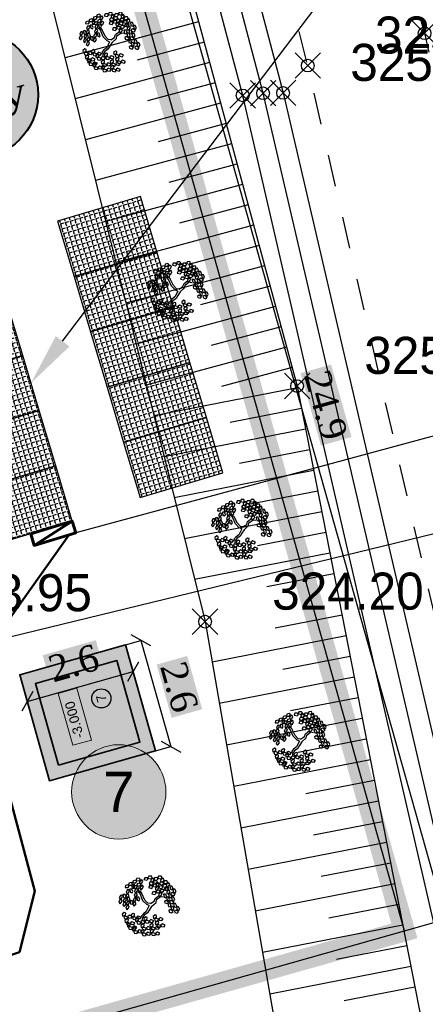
# Model space of a CAD drawing. Header units: metres. Extents: x 703615 to 712205, y 4306166 to 4311183.
# Tile 41 of 256: x 707232 to 707242, y 4306716 to 4306739. Entities that reach past the tile are written whole.
import ezdxf
from ezdxf import colors
from ezdxf.entities.mleader import LeaderData, LeaderLine
from ezdxf.enums import TextEntityAlignment as Align
from ezdxf.math import Vec2, Vec3

# ---------------------------------------------------------------- set-up
doc = ezdxf.new("R2010")
doc.units = ezdxf.units.M
doc.header["$LTSCALE"] = 0.5
doc.header["$PDMODE"] = 35
doc.header["$PDSIZE"] = 0.3
doc.linetypes.add('JIS_09_08', pattern=[10.75, 8, -0.55, 0.55, -0.55, 0.55, -0.55])
doc.linetypes.add('Д_ТРОТ_ТРУБА', pattern=[3, 1.5, -1.5])
for name, color, linetype in [('(004) Точки рельефа', 7, 'Continuous'), ('(025) Дорога', 7, 'Continuous'), ('(027) Гидрография', 7, 'Continuous'), ('(035) Откосы', 7, 'Continuous'), ('zelen', 69, 'Continuous'), ('Номер пп.', 250, 'Continuous')]:
    doc.layers.add(name, color=color, linetype=linetype)
for name, color, linetype, lineweight in [('Граница УЧАСТКА', 7, 'Continuous', 140), ('ПЛАНИРОВКА', 7, 'Continuous', 5), ('尺寸线层', 3, 'Continuous', 18), ('粗实线层', 7, 'Continuous', 35), ('金属管件', 2, 'Continuous', 18)]:
    doc.layers.add(name, color=color, linetype=linetype, lineweight=lineweight)
doc.styles.add('ARIAL', font='arial.ttf', dxfattribs={"height": 1.75})
doc.styles.add('D-431', font='txt')
doc.styles.get("Standard").update_dxf_attribs({"font": 'times.ttf'})
doc.styles.add('X_ISO', font='isocpeui.ttf')
doc.styles.add('Юлия', font='arial.ttf')
doc.styles.add('宋体', font='arial.ttf')
doc.linetypes.add('FENCELINE1', pattern='A,6.35,-2.54,[133,ltypeshp.shx,S=2.54,R=0,X=-2.54,Y=0],-2.54,25.4', length=36.83)
doc.dimstyles.new('300', dxfattribs={"dimscale": 0.5, "dimtxt": 1.25, "dimasz": 0.75, "dimexe": 0, "dimexo": 0, "dimgap": 0.5, "dimtad": 1, "dimdec": 1, "dimzin": 0, "dimdsep": 46, "dimtxsty": 'Standard', "dimblk": 'OBLIQUE', "dimcen": 0, "dimclrd": 256, "dimclre": 256, "dimclrt": 256, "dimadec": 1, "dimazin": 0, "dimtfac": 1, "dimtdec": 1, "dimtofl": 0, "dimtmove": 0, "dimatfit": 3, "dimfxl": 3, "dimtfill": 2, "dimtfillclr": 7, "dimtolj": 1, "dimtzin": 0, "dimlwd": 25, "dimlwe": -1, "dimarcsym": 0})

# ---------------------------------------------------------------- blocks, each defined once
blk = doc.blocks.new('z_98')
at = {"color": 92, "linetype": 'Continuous'}
for p, q in [((-287, 359), (-237, 365)), ((-277, 327), (-287, 359)), ((-283, 404), (-250, 431)), ((-280, 380), (-283, 404)), ((-251, 376), (-280, 380)), ((-235, 322), (-277, 327)), ((-276, 298), (-243, 325)), ((-221, 417), (-251, 376)), ((-250, 431), (-221, 417)), ((-243, 325), (-214, 310)), ((-237, 365), (-219, 341)), ((-219, 341), (-235, 322)), ((-222, 354), (-189, 381)), ((-219, 329), (-222, 354)), ((-219, 429), (-187, 456)), ((-216, 405), (-219, 429)), ((-189, 326), (-219, 329)), ((-187, 401), (-216, 405)), ((-189, 381), (-160, 366)), ((-160, 366), (-189, 326)), ((-187, 456), (-157, 442)), ((-157, 442), (-187, 401)), ((-158, 378), (-125, 405)), ((-155, 354), (-158, 378)), ((-158, 321), (-126, 348)), ((-155, 297), (-158, 321)), ((-126, 350), (-155, 354)), ((-96, 391), (-126, 350)), ((-126, 348), (-96, 334)), ((-96, 334), (-126, 293)), ((-125, 405), (-96, 391)), ((-95, 346), (-62, 373)), ((-91, 321), (-95, 346)), ((-62, 317), (-91, 321)), ((-62, 373), (-33, 358)), ((-33, 358), (-62, 317)), ((-1, 417), (16, 456)), ((14, 397), (-1, 417)), ((42, 407), (14, 397)), ((16, 456), (48, 457)), ((48, 457), (42, 407)), ((49, 283), (65, 323)), ((56, 418), (67, 445)), ((88, 379), (56, 418)), ((63, 350), (75, 377)), ((95, 311), (63, 350)), ((65, 323), (98, 324)), ((67, 445), (92, 442)), ((75, 377), (99, 374)), ((109, 404), (88, 379)), ((98, 324), (91, 274)), ((92, 442), (109, 404)), ((117, 336), (95, 311)), ((99, 374), (117, 336)), ((110, 404), (126, 444)), ((125, 384), (110, 404)), ((152, 395), (125, 384)), ((126, 444), (159, 445)), ((159, 445), (152, 395)), ((166, 406), (178, 433)), ((198, 367), (166, 406)), ((174, 338), (185, 365)), ((206, 299), (174, 338)), ((178, 433), (202, 430)), ((183, 389), (199, 428)), ((197, 369), (183, 389)), ((185, 365), (210, 362)), ((225, 380), (197, 369)), ((220, 391), (198, 367)), ((199, 428), (232, 430)), ((202, 430), (220, 391)), ((227, 323), (206, 299)), ((210, 362), (227, 323)), ((232, 430), (225, 380)), ((239, 390), (251, 418)), ((271, 351), (239, 390)), ((247, 323), (258, 350)), ((279, 284), (247, 323)), ((251, 418), (275, 415)), ((258, 350), (283, 347)), ((268, 325), (285, 364)), ((283, 305), (268, 325)), ((293, 376), (271, 351)), ((275, 415), (293, 376)), ((283, 347), (300, 308)), ((285, 364), (317, 366)), ((317, 366), (310, 316)), ((325, 326), (336, 354)), ((357, 287), (325, 326)), ((336, 354), (360, 351)), ((360, 351), (378, 312)), ((-436, 216), (-407, 231)), ((-435, 173), (-436, 216)), ((-413, 161), (-435, 173)), ((-417, 282), (-388, 296)), ((-416, 239), (-417, 282)), ((-394, 227), (-416, 239)), ((-393, 182), (-413, 161)), ((-407, 231), (-393, 182)), ((-400, 143), (-375, 187)), ((-374, 248), (-394, 227)), ((-388, 296), (-374, 248)), ((-375, 187), (-346, 186)), ((-370, 155), (-341, 170)), ((-340, 162), (-370, 132)), ((-346, 186), (-340, 162)), ((-343, 227), (-293, 234)), ((-334, 196), (-343, 227)), ((-341, 170), (-327, 122)), ((-340, 273), (-307, 300)), ((-336, 249), (-340, 273)), ((-307, 245), (-336, 249)), ((-292, 191), (-334, 196)), ((-319, 140), (-286, 166)), ((-307, 300), (-278, 286)), ((-278, 286), (-307, 245)), ((-293, 234), (-276, 210)), ((-276, 210), (-292, 191)), ((-286, 166), (-256, 152)), ((-273, 273), (-276, 298)), ((-243, 270), (-273, 273)), ((-255, 164), (-222, 191)), ((-251, 140), (-255, 164)), ((-214, 310), (-243, 270)), ((-225, 308), (-175, 314)), ((-216, 277), (-225, 308)), ((-222, 191), (-193, 177)), ((-193, 177), (-222, 136)), ((-174, 271), (-216, 277)), ((-188, 154), (-138, 161)), ((-184, 200), (-152, 227)), ((-181, 176), (-184, 200)), ((-152, 172), (-181, 176)), ((-175, 314), (-158, 290)), ((-158, 290), (-174, 271)), ((-162, 275), (-112, 282)), ((-152, 244), (-162, 275)), ((-126, 293), (-155, 297)), ((-110, 239), (-152, 244)), ((-152, 227), (-122, 213)), ((-122, 213), (-152, 172)), ((-138, 161), (-121, 137)), ((-121, 225), (-88, 252)), ((-117, 200), (-121, 225)), ((-88, 196), (-117, 200)), ((-112, 282), (-95, 258)), ((-95, 258), (-110, 239)), ((-88, 252), (-59, 237)), ((-59, 237), (-88, 196)), ((63, 263), (49, 283)), ((91, 274), (63, 263)), ((105, 285), (116, 312)), ((137, 246), (105, 285)), ((113, 217), (124, 244)), ((145, 178), (113, 217)), ((116, 312), (141, 309)), ((124, 244), (148, 241)), ((136, 238), (152, 277)), ((150, 218), (136, 238)), ((159, 270), (137, 246)), ((141, 309), (159, 270)), ((166, 202), (145, 178)), ((148, 241), (166, 202)), ((178, 228), (150, 218)), ((152, 277), (185, 278)), ((185, 278), (178, 228)), ((192, 239), (204, 266)), ((224, 200), (192, 239)), ((200, 171), (211, 199)), ((232, 132), (200, 171)), ((204, 266), (228, 263)), ((211, 199), (235, 195)), ((246, 225), (224, 200)), ((228, 263), (246, 225)), ((235, 195), (253, 157)), ((256, 180), (272, 219)), ((270, 160), (256, 180)), ((298, 170), (270, 160)), ((272, 219), (305, 220)), ((300, 308), (279, 284)), ((310, 316), (283, 305)), ((305, 220), (298, 170)), ((312, 181), (324, 208)), ((344, 142), (312, 181)), ((324, 208), (348, 205)), ((332, 258), (343, 286)), ((364, 219), (332, 258)), ((341, 203), (357, 242)), ((356, 183), (341, 203)), ((343, 286), (368, 283)), ((366, 167), (344, 142)), ((348, 205), (366, 167)), ((383, 193), (356, 183)), ((378, 312), (357, 287)), ((357, 242), (390, 243)), ((385, 244), (364, 219)), ((368, 283), (385, 244)), ((390, 243), (383, 193)), ((398, 204), (409, 231)), ((430, 165), (398, 204)), ((405, 136), (416, 163)), ((409, 231), (433, 228)), ((416, 163), (441, 160)), ((451, 189), (430, 165)), ((433, 228), (451, 189)), ((441, 160), (458, 121)), ((-474, 77), (-445, 92)), ((-472, 35), (-474, 77)), ((-451, 23), (-472, 35)), ((-455, 143), (-426, 157)), ((-453, 100), (-455, 143)), ((-432, 88), (-453, 100)), ((-430, 44), (-451, 23)), ((-445, 92), (-430, 44)), ((-438, 4), (-413, 48)), ((-408, -7), (-438, 4)), ((-411, 109), (-432, 88)), ((-426, 157), (-411, 109)), ((-413, 48), (-383, 47)), ((-378, 23), (-408, -7)), ((-370, 132), (-400, 143)), ((-389, 90), (-360, 104)), ((-388, 47), (-389, 90)), ((-366, 35), (-388, 47)), ((-383, 47), (-378, 23)), ((-369, 113), (-370, 155)), ((-347, 101), (-369, 113)), ((-345, 56), (-366, 35)), ((-360, 104), (-345, 56)), ((-353, 17), (-328, 61)), ((-323, 6), (-353, 17)), ((-327, 122), (-347, 101)), ((-328, 61), (-299, 60)), ((-293, 36), (-323, 6)), ((-322, 94), (-272, 100)), ((-312, 63), (-322, 94)), ((-315, 115), (-319, 140)), ((-286, 111), (-315, 115)), ((-270, 57), (-312, 63)), ((-299, 60), (-293, 36)), ((-256, 152), (-286, 111)), ((-272, 100), (-255, 76)), ((-255, 76), (-270, 57)), ((-222, 136), (-251, 140)), ((-178, 123), (-188, 154)), ((-136, 118), (-178, 123)), ((-121, 137), (-136, 118)), ((160, 102), (176, 141)), ((174, 82), (160, 102)), ((202, 92), (174, 82)), ((176, 141), (208, 142)), ((208, 142), (202, 92)), ((216, 103), (227, 130)), ((248, 64), (216, 103)), ((223, 35), (235, 62)), ((255, -4), (223, 35)), ((227, 130), (252, 127)), ((253, 157), (232, 132)), ((235, 62), (259, 59)), ((269, 89), (248, 64)), ((252, 127), (269, 89)), ((277, 21), (255, -4)), ((259, 59), (277, 21)), ((289, 39), (305, 78)), ((303, 19), (289, 39)), ((331, 29), (303, 19)), ((305, 78), (338, 79)), ((320, 113), (331, 141)), ((352, 74), (320, 113)), ((331, 141), (355, 137)), ((338, 79), (331, 29)), ((345, 40), (357, 67)), ((377, 1), (345, 40)), ((373, 99), (352, 74)), ((355, 137), (373, 99)), ((357, 67), (381, 64)), ((399, 26), (377, 1)), ((378, 59), (395, 98)), ((393, 39), (378, 59)), ((381, 64), (399, 26)), ((420, 49), (393, 39)), ((395, 98), (427, 99)), ((437, 97), (405, 136)), ((427, 99), (420, 49)), ((435, 60), (446, 87)), ((467, 21), (435, 60)), ((458, 121), (437, 97)), ((442, -8), (453, 19)), ((446, 87), (470, 84)), ((453, 19), (478, 16)), ((488, 46), (467, 21)), ((470, 84), (488, 46)), ((478, 16), (495, -22)), ((-457, -121), (-432, -100)), ((-447, -162), (-457, -121)), ((-453, -53), (-428, -32)), ((-442, -94), (-453, -53)), ((-419, -101), (-442, -94)), ((-432, -100), (-407, -144)), ((-428, -32), (-403, -76)), ((-407, -144), (-423, -169)), ((-403, -76), (-419, -101)), ((-407, -184), (-392, -136)), ((-392, -136), (-363, -131)), ((-352, -153), (-375, -189)), ((-363, -131), (-352, -153)), ((-361, -113), (-336, -93)), ((-350, -154), (-361, -113)), ((-327, -162), (-350, -154)), ((-336, -93), (-311, -137)), ((-311, -137), (-327, -162)), ((-311, -159), (-286, -138)), ((-307, -91), (-282, -70)), ((-296, -132), (-307, -91)), ((-273, -139), (-296, -132)), ((-286, -138), (-262, -182)), ((-282, -70), (-257, -114)), ((-257, -114), (-273, -139)), ((-199, -116), (-173, -95)), ((-188, -157), (-199, -116)), ((-165, -164), (-188, -157)), ((-173, -95), (-149, -139)), ((-149, -139), (-165, -164)), ((169, -52), (185, -13)), ((183, -72), (169, -52)), ((211, -62), (183, -72)), ((185, -13), (218, -12)), ((218, -12), (211, -62)), ((225, -51), (237, -24)), ((257, -90), (225, -51)), ((233, -119), (244, -91)), ((265, -158), (233, -119)), ((237, -24), (261, -27)), ((244, -91), (268, -95)), ((279, -65), (257, -90)), ((261, -27), (279, -65)), ((286, -133), (265, -158)), ((268, -95), (286, -133)), ((277, -57), (293, -18)), ((292, -77), (277, -57)), ((319, -67), (292, -77)), ((293, -18), (326, -17)), ((326, -17), (319, -67)), ((334, -56), (345, -29)), ((366, -95), (334, -56)), ((341, -124), (352, -97)), ((373, -163), (341, -124)), ((345, -29), (369, -32)), ((352, -97), (377, -100)), ((353, -28), (364, -1)), ((385, -67), (353, -28)), ((364, -1), (388, -4)), ((387, -70), (366, -95)), ((369, -32), (387, -70)), ((394, -138), (373, -163)), ((377, -100), (394, -138)), ((406, -42), (385, -67)), ((388, -4), (406, -42)), ((474, -47), (442, -8)), ((495, -22), (474, -47)), ((-423, -169), (-447, -162)), ((-415, -275), (-390, -254)), ((-405, -316), (-415, -275)), ((-410, -207), (-385, -186)), ((-400, -248), (-410, -207)), ((-375, -189), (-407, -184)), ((-381, -323), (-405, -316)), ((-376, -255), (-400, -248)), ((-390, -254), (-365, -298)), ((-385, -186), (-361, -230)), ((-365, -298), (-381, -323)), ((-361, -230), (-376, -255)), ((-366, -181), (-340, -161)), ((-355, -222), (-366, -181)), ((-365, -338), (-349, -290)), ((-332, -230), (-355, -222)), ((-349, -290), (-320, -285)), ((-340, -161), (-316, -205)), ((-316, -205), (-332, -230)), ((-309, -307), (-332, -343)), ((-320, -285), (-309, -307)), ((-315, -245), (-300, -197)), ((-283, -249), (-315, -245)), ((-314, -275), (-289, -254)), ((-303, -316), (-314, -275)), ((-301, -200), (-311, -159)), ((-280, -323), (-303, -316)), ((-277, -207), (-301, -200)), ((-300, -197), (-271, -192)), ((-289, -254), (-264, -298)), ((-260, -214), (-283, -249)), ((-264, -298), (-280, -323)), ((-262, -182), (-277, -207)), ((-271, -192), (-260, -214)), ((-264, -313), (-239, -292)), ((-254, -354), (-264, -313)), ((-261, -222), (-246, -174)), ((-229, -227), (-261, -222)), ((-260, -244), (-235, -224)), ((-249, -285), (-260, -244)), ((-226, -293), (-249, -285)), ((-246, -174), (-217, -169)), ((-239, -292), (-215, -336)), ((-235, -224), (-210, -268)), ((-206, -191), (-229, -227)), ((-210, -268), (-226, -293)), ((-217, -169), (-206, -191)), ((-206, -318), (-180, -297)), ((-203, -184), (-178, -163)), ((-193, -225), (-203, -184)), ((-201, -249), (-176, -229)), ((-190, -290), (-201, -249)), ((-169, -232), (-193, -225)), ((-167, -298), (-190, -290)), ((-180, -297), (-156, -341)), ((-178, -163), (-153, -207)), ((-176, -229), (-151, -273)), ((-153, -207), (-169, -232)), ((-151, -273), (-167, -298)), ((-153, -248), (-137, -199)), ((-121, -252), (-153, -248)), ((-137, -199), (-108, -194)), ((-98, -216), (-121, -252)), ((-117, -274), (-66, -270)), ((-108, -306), (-117, -274)), ((-108, -194), (-98, -216)), ((-66, -313), (-108, -306)), ((-66, -270), (-50, -294)), ((-50, -294), (-66, -313)), ((-56, -306), (-6, -301)), ((-48, -337), (-56, -306)), ((-7, -284), (0, -255)), ((31, -317), (-7, -284)), ((-6, -301), (10, -326)), ((0, -255), (25, -254)), ((25, -254), (48, -289)), ((48, -289), (31, -317)), ((46, -302), (96, -297)), ((54, -333), (46, -302)), ((96, -297), (112, -322)), ((155, -311), (162, -283)), ((193, -345), (155, -311)), ((162, -283), (187, -282)), ((187, -282), (210, -317)), ((210, -317), (193, -345)), ((-332, -343), (-365, -338)), ((-319, -343), (-293, -322)), ((-308, -384), (-319, -343)), ((-285, -391), (-308, -384)), ((-293, -322), (-269, -366)), ((-269, -366), (-285, -391)), ((-268, -406), (-253, -358)), ((-236, -411), (-268, -406)), ((-230, -361), (-254, -354)), ((-253, -358), (-224, -353)), ((-213, -375), (-236, -411)), ((-215, -336), (-230, -361)), ((-224, -353), (-213, -375)), ((-214, -376), (-199, -328)), ((-182, -381), (-214, -376)), ((-211, -408), (-161, -403)), ((-202, -439), (-211, -408)), ((-195, -359), (-206, -318)), ((-161, -446), (-202, -439)), ((-199, -328), (-170, -323)), ((-172, -366), (-195, -359)), ((-159, -345), (-182, -381)), ((-156, -341), (-172, -366)), ((-170, -323), (-159, -345)), ((-161, -403), (-144, -428)), ((-144, -428), (-161, -446)), ((-155, -381), (-140, -333)), ((-123, -386), (-155, -381)), ((-150, -440), (-100, -435)), ((-142, -471), (-150, -440)), ((-100, -478), (-142, -471)), ((-140, -333), (-111, -328)), ((-100, -350), (-123, -386)), ((-111, -328), (-100, -350)), ((-101, -417), (-94, -388)), ((-63, -451), (-101, -417)), ((-100, -435), (-84, -460)), ((-84, -460), (-100, -478)), ((-94, -388), (-70, -388)), ((-93, -352), (-43, -348)), ((-85, -384), (-93, -352)), ((-43, -391), (-85, -384)), ((-70, -388), (-46, -423)), ((-46, -423), (-63, -451)), ((-6, -344), (-48, -337)), ((-43, -348), (-27, -372)), ((-27, -372), (-43, -391)), ((-33, -384), (18, -379)), ((-24, -416), (-33, -384)), ((18, -423), (-24, -416)), ((10, -326), (-6, -344)), ((17, -362), (23, -333)), ((54, -395), (17, -362)), ((18, -379), (34, -404)), ((34, -404), (18, -423)), ((23, -333), (48, -332)), ((48, -332), (72, -367)), ((96, -340), (54, -333)), ((72, -367), (54, -395)), ((76, -388), (126, -383)), ((85, -419), (76, -388)), ((127, -426), (85, -419)), ((112, -322), (96, -340)), ((106, -334), (156, -329)), ((115, -365), (106, -334)), ((156, -372), (115, -365)), ((126, -383), (143, -408)), ((143, -408), (127, -426)), ((137, -420), (187, -415)), ((145, -451), (137, -420)), ((187, -458), (145, -451)), ((156, -329), (173, -354)), ((173, -354), (156, -372)), ((186, -397), (193, -368)), ((224, -430), (186, -397)), ((187, -415), (203, -439)), ((203, -439), (187, -458)), ((193, -368), (218, -367)), ((218, -367), (241, -403)), ((241, -403), (224, -430))]:
    blk.add_line(p, q, dxfattribs=at)
at = {"color": 33, "linetype": 'Continuous'}
for p, q in [((101, 126), (122, 159)), ((122, 159), (146, 174)), ((127, 118), (162, 161)), ((162, 161), (202, 174)), ((-221, 63), (-266, 93)), ((-221, 91), (-264, 116)), ((-104, 76), (-221, 91)), ((-106, 43), (-221, 63)), ((-42, 10), (-106, 43)), ((-26, 33), (-104, 76)), ((-26, -28), (-42, 10)), ((0, 0), (-26, 33)), ((0, 0), (78, 71)), ((24, -33), (68, 18)), ((68, 18), (106, 58)), ((78, 71), (101, 126)), ((106, 58), (127, 118)), ((-87, -124), (-120, -204)), ((-61, -139), (-92, -217)), ((-47, -98), (-87, -124)), ((-21, -121), (-61, -139)), ((-26, -28), (-47, -98)), ((24, -33), (-21, -121)), ((-92, -217), (-73, -257))]:
    blk.add_line(p, q, dxfattribs=at)
blk = doc.blocks.new('sdyjklsfgh')
at = {"layer": '尺寸线层', "color": 240, "lineweight": 30, "true_color": 0xed1f24}
blk.add_circle((1.54, 0.896), 0.226, dxfattribs=at)
at = {"layer": '粗实线层'}
for p, q in [((0.3, 0.3), (2.3, 0.3)), ((0, 0), (2.6, 0))]:
    blk.add_line(p, q, dxfattribs=at)
for points in [[(0, 2.6), (2.6, 2.6), (2.6, 0), (0, 0)], [(0.3, 2.3), (2.3, 2.3), (2.3, 0.3), (0.3, 0.3)]]:
    blk.add_lwpolyline(points, close=True, dxfattribs=at)
at = {"layer": '金属管件'}
blk.add_lwpolyline([(0.658, 1.848), (1.931, 1.848), (1.931, 1.389), (0.658, 1.389)], close=True, dxfattribs=at)
at = {"layer": '尺寸线层', "color": 240, "lineweight": 30, "true_color": 0xed1f24, "char_height": 0.225, "attachment_point": 5, "style": '宋体'}
for s, insert in [('-3.000', (1.226, 1.646)), ('7', (1.54, 0.896))]:
    blk.add_mtext(s, dxfattribs=dict(at, insert=insert))
blk = doc.blocks.new('нум1')
at = {"layer": 'Номер пп.', "ltscale": 100, "true_color": 0xffffff}
h = blk.add_hatch(color=7, dxfattribs=at)
edge = h.paths.add_edge_path()
edge.add_arc((0, 0), 3.515, 0, 360)
at = {"layer": 'Номер пп.', "color": 18, "lineweight": 15, "true_color": 0x000000}
blk.add_circle((0, 0), 3.515, dxfattribs=at)
at = {"layer": 'Номер пп.', "color": 0, "ltscale": 100, "style": 'Юлия'}
blk.add_attdef('ЦИФРА', text='', height=4, dxfattribs=at).set_placement((0, 0), align=Align.MIDDLE_CENTER)
blk = doc.blocks.new('_Oblique')
at = {"color": 0, "linetype": 'ByBlock', "lineweight": -2}
blk.add_line((-0.5, -0.5), (0.5, 0.5), dxfattribs=at)
blk = doc.blocks.new('*D174')
at = {"transparency": 16777216}
for p, q in [((707232.032, 4306723.666), (707234.896, 4306724.475)), ((707232.738, 4306721.164), (707235.602, 4306721.972))]:
    blk.add_line(p, q, dxfattribs=at)
at = {"lineweight": 25, "transparency": 16777216}
blk.add_line((707234.896, 4306724.475), (707235.602, 4306721.972), dxfattribs=at)
at = {"layer": 'Defpoints', "color": 0, "lineweight": 50, "transparency": 16777216}
for p in [(707232.032, 4306723.666), (707235.602, 4306721.972), (707232.738, 4306721.164)]:
    blk.add_point(p, dxfattribs=at)
at = {"lineweight": 25, "transparency": 16777216}
for p, xscale, yscale, zscale, rotation in [((707234.896, 4306724.475), 0.375, 0.375, 0.375, 105.7600439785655), ((707235.602, 4306721.972), 0.3750000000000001, 0.3750000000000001, 0.3750000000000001, 285.7600439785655)]:
    blk.add_blockref('_Oblique', p, dxfattribs=dict(at, xscale=xscale, yscale=yscale, zscale=zscale, rotation=rotation))
at = {"lineweight": 30, "transparency": 16777216, "insert": (707235.797, 4306723.378), "char_height": 0.625, "attachment_point": 5, "rotation": 285.76, "bg_fill": 1, "box_fill_scale": 1.1, "bg_fill_color": 7, "bg_fill_true_color": 16777215, "bg_fill_transparency": 0}
blk.add_mtext('\\A1;2.6', dxfattribs=at)
blk = doc.blocks.new('*D175')
at = {"transparency": 16777216}
for p, q in [((707234.534, 4306724.372), (707234.712, 4306723.743)), ((707232.032, 4306723.666), (707232.209, 4306723.037))]:
    blk.add_line(p, q, dxfattribs=at)
at = {"lineweight": 25, "transparency": 16777216}
blk.add_line((707232.209, 4306723.037), (707234.712, 4306723.743), dxfattribs=at)
at = {"layer": 'Defpoints', "color": 0, "lineweight": 50, "transparency": 16777216}
for p in [(707234.534, 4306724.372), (707234.712, 4306723.743), (707232.032, 4306723.666)]:
    blk.add_point(p, dxfattribs=at)
at = {"lineweight": 25, "transparency": 16777216, "xscale": 0.375, "yscale": 0.375, "zscale": 0.375}
for p, rotation in [((707234.712, 4306723.743), 15.76004398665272), ((707232.209, 4306723.037), 195.7600439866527)]:
    blk.add_blockref('_Oblique', p, dxfattribs=dict(at, rotation=rotation))
at = {"lineweight": 30, "transparency": 16777216, "insert": (707233.306, 4306723.937), "char_height": 0.625, "attachment_point": 5, "rotation": 15.76, "bg_fill": 1, "box_fill_scale": 1.1, "bg_fill_color": 7, "bg_fill_true_color": 16777215, "bg_fill_transparency": 0}
blk.add_mtext('\\A1;2.6', dxfattribs=at)
blk = doc.blocks.new('*D179')
at = {"transparency": 16777216}
for p, q in [((707234.356, 4306741.571), (707235.332, 4306741.846)), ((707241.115, 4306717.623), (707242.09, 4306717.899))]:
    blk.add_line(p, q, dxfattribs=at)
at = {"lineweight": 25, "transparency": 16777216}
blk.add_line((707235.332, 4306741.846), (707242.09, 4306717.899), dxfattribs=at)
at = {"layer": 'Defpoints', "color": 0, "lineweight": 50, "transparency": 16777216}
for p in [(707234.356, 4306741.571), (707242.09, 4306717.899), (707241.115, 4306717.623)]:
    blk.add_point(p, dxfattribs=at)
at = {"lineweight": 25, "transparency": 16777216}
for p, xscale, yscale, zscale, rotation in [((707235.332, 4306741.846), 0.375, 0.375, 0.375, 105.7599447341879), ((707242.09, 4306717.899), 0.3749999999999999, 0.3749999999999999, 0.3749999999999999, 285.7599447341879)]:
    blk.add_blockref('_Oblique', p, dxfattribs=dict(at, xscale=xscale, yscale=yscale, zscale=zscale, rotation=rotation))
at = {"lineweight": 30, "transparency": 16777216, "insert": (707239.259, 4306730.027), "char_height": 0.625, "attachment_point": 5, "rotation": 285.7599, "bg_fill": 1, "box_fill_scale": 1.1, "bg_fill_color": 7, "bg_fill_true_color": 16777215, "bg_fill_transparency": 0}
blk.add_mtext('\\A1;24.9', dxfattribs=at)
blk = doc.blocks.new('ru665u56u')
h = blk.add_hatch()
h.set_pattern_fill('ANGLE', color=5, scale=0.01)
h.set_pattern_definition([(0, (0, 0), (0, 0.06985), [0.0508, -0.01905]), (90, (0, 0), (-0.06985, 4e-18), [0.0508, -0.01905])])
h.paths.add_polyline_path([(780522.825, 5941412.849), (780522.825, 5941412.049), (780524.025, 5941412.049), (780524.025, 5941412.849)])
at = {"color": 5, "lineweight": 30}
blk.add_lwpolyline([(780522.825, 5941412.849), (780524.025, 5941412.849), (780524.025, 5941412.049), (780522.825, 5941412.049)], close=True, dxfattribs=at)

msp = doc.modelspace()

# ---------------------------------------------------------------- hatches: boundary and pattern name
at = {"lineweight": 30, "transparency": 33554610}
h = msp.add_hatch(color=1, dxfattribs=at)
h.dxf.hatch_style = 1
edge = h.paths.add_edge_path()
edge.add_arc((707230.967, 4306737.349), 1.5, 0, 360)
h = msp.add_hatch(color=1, dxfattribs=at)
h.dxf.hatch_style = 1
h.paths.add_polyline_path([(707232.738, 4306721.164), (707232.032, 4306723.666), (707234.534, 4306724.372), (707235.24, 4306721.87)])

# ---------------------------------------------------------------- linework, layer by layer
at = {"layer": '(025) Дорога', "linetype": 'Д_ТРОТ_ТРУБА', "flags": 128}
for points, elevation in [([(707218.108, 4306827.513), (707227.389, 4306794.727), (707234.16, 4306765.447), (707241.593, 4306738.801), (707248.584, 4306706.536)], 325.249), ([(707246.244, 4306705.965), (707238.835, 4306738.039), (707232.123, 4306765.09), (707225.253, 4306793.687), (707215.84, 4306826.88)], 325.407)]:
    msp.add_lwpolyline(points, dxfattribs=dict(at, elevation=elevation))
at = {"layer": '(027) Гидрография', "color": 4, "elevation": 325.068, "flags": 128}
msp.add_lwpolyline([(707243.76, 4306711.718), (707237.779, 4306737.386), (707230.438, 4306765.218), (707223.41, 4306792.291), (707213.385, 4306828.013)], dxfattribs=at)
at = {"layer": '(027) Гидрография', "flags": 128}
for points, elevation in [([(707213.854, 4306828.114), (707223.844, 4306792.437), (707230.897, 4306765.271), (707238.251, 4306737.394), (707244.346, 4306711.244)], 325.229), ([(707243.34, 4306711.204), (707237.297, 4306737.334), (707229.9, 4306765.115), (707222.82, 4306792.143), (707212.982, 4306827.963)], 325.359)]:
    msp.add_lwpolyline(points, dxfattribs=dict(at, elevation=elevation))
at = {"layer": '(035) Откосы'}
for p, q in [((707236.254, 4306739.073, 325.211), (707233.103, 4306738.219, 325.211)), ((707236.384, 4306738.593, 325.211), (707234.803, 4306738.165, 325.211)), ((707236.514, 4306738.113, 325.211), (707233.343, 4306737.254, 325.211)), ((707236.644, 4306737.634, 325.211), (707235.053, 4306737.203, 325.211)), ((707236.774, 4306737.154, 325.211), (707233.582, 4306736.29, 325.211)), ((707236.904, 4306736.674, 325.211), (707235.303, 4306736.241, 325.211)), ((707237.034, 4306736.195, 325.211), (707233.822, 4306735.325, 325.211)), ((707237.163, 4306735.715, 325.211), (707235.553, 4306735.279, 325.211)), ((707237.293, 4306735.236, 325.211), (707234.062, 4306734.361, 325.211)), ((707237.423, 4306734.756, 325.211), (707235.802, 4306734.317, 325.211)), ((707237.553, 4306734.276, 325.211), (707234.302, 4306733.396, 325.211)), ((707237.683, 4306733.797, 325.211), (707236.052, 4306733.355, 325.211)), ((707237.813, 4306733.317, 325.211), (707234.541, 4306732.431, 325.211)), ((707237.943, 4306732.838, 325.211), (707236.302, 4306732.393, 325.211)), ((707238.073, 4306732.358, 325.211), (707234.781, 4306731.467, 325.211)), ((707238.203, 4306731.878, 325.211), (707236.552, 4306731.431, 325.211)), ((707238.332, 4306731.399, 325.211), (707235.021, 4306730.502, 325.211)), ((707238.462, 4306730.919, 325.211), (707236.801, 4306730.469, 325.211)), ((707238.589, 4306730.439, 325.211), (707235.202, 4306729.774, 325.211)), ((707238.685, 4306729.951, 325.211), (707237.003, 4306729.621, 325.211)), ((707238.781, 4306729.464, 325.211), (707235.441, 4306728.808, 325.211)), ((707238.877, 4306728.976, 325.211), (707237.219, 4306728.651, 325.211)), ((707238.972, 4306728.489, 325.211), (707235.681, 4306727.842, 325.211)), ((707239.068, 4306728.001, 325.211), (707237.435, 4306727.68, 325.211)), ((707239.164, 4306727.514, 325.211), (707235.921, 4306726.877, 325.211)), ((707239.26, 4306727.026, 325.211), (707237.65, 4306726.71, 325.211)), ((707239.355, 4306726.538, 325.211), (707236.161, 4306725.911, 325.211)), ((707239.451, 4306726.051, 325.211), (707237.866, 4306725.74, 325.211)), ((707239.643, 4306725.076, 325.211), (707238.065, 4306724.766, 325.211)), ((707239.738, 4306724.588, 325.211), (707236.574, 4306723.967, 325.211)), ((707239.834, 4306724.1, 325.211), (707238.246, 4306723.789, 325.211)), ((707239.93, 4306723.613, 325.211), (707236.744, 4306722.987, 325.211)), ((707240.026, 4306723.125, 325.211), (707238.427, 4306722.812, 325.211)), ((707240.121, 4306722.638, 325.211), (707236.914, 4306722.008, 325.211)), ((707240.217, 4306722.15, 325.211), (707238.608, 4306721.834, 325.211)), ((707240.313, 4306721.663, 325.211), (707237.085, 4306721.029, 325.211)), ((707240.408, 4306721.175, 325.211), (707238.789, 4306720.857, 325.211)), ((707240.504, 4306720.687, 325.211), (707237.255, 4306720.049, 325.211)), ((707240.6, 4306720.2, 325.211), (707238.97, 4306719.88, 325.211)), ((707240.696, 4306719.712, 325.211), (707237.426, 4306719.07, 325.211)), ((707240.791, 4306719.225, 325.211), (707239.151, 4306718.903, 325.211)), ((707240.887, 4306718.737, 325.211), (707237.596, 4306718.091, 325.211)), ((707240.983, 4306718.25, 325.211), (707239.332, 4306717.925, 325.211)), ((707241.079, 4306717.762, 325.211), (707237.766, 4306717.112, 325.211)), ((707241.174, 4306717.274, 325.211), (707239.513, 4306716.948, 325.211)), ((707241.27, 4306716.787, 325.211), (707237.937, 4306716.132, 325.211)), ((707241.366, 4306716.299, 325.211), (707239.694, 4306715.971, 325.211))]:
    msp.add_line(p, q, dxfattribs=at)
at = {"layer": '(035) Откосы', "flags": 128}
for points, elevation in [([(707198.836, 4306735.09), (707228.608, 4306748.326), (707232.025, 4306750.003), (707233.502, 4306745.421), (707235.322, 4306742.515), (707238.582, 4306730.478), (707242.515, 4306710.448)], 325.211), ([(707201.089, 4306730.889), (707229.749, 4306745.138), (707232.588, 4306740.293), (707236.408, 4306724.919), (707238.571, 4306712.489)], 323.303)]:
    msp.add_lwpolyline(points, dxfattribs=dict(at, elevation=elevation))
at = {"color": 7, "lineweight": 25}
msp.add_line((707245.032, 4306730.173), (707233.356, 4306727.011), dxfattribs=at)
at = {"color": 0, "linetype": 'ByBlock', "lineweight": 25}
msp.add_line((707243.941, 4306727.506, -0.034), (707231.408, 4306724.462), dxfattribs=at)
at = {"color": 0, "linetype": 'ByBlock', "lineweight": 50}
msp.add_line((707233.274, 4306727.288), (707232.375, 4306726.718), dxfattribs=at)
at = {"color": 2, "lineweight": 30}
msp.add_line((707235.24, 4306721.87, 2.203), (707234.534, 4306724.372, 2.203), dxfattribs=at)
at = {"color": 1, "linetype": 'FENCELINE1', "lineweight": 30, "ltscale": 0.08, "elevation": 2.203}
msp.add_lwpolyline([(707233.542, 4306744.458), (707231.065, 4306753.232), (707208.93, 4306746.985), (707218.979, 4306711.376), (707241.115, 4306717.623), (707234.356, 4306741.571)], dxfattribs=at)
at = {"color": 0, "linetype": 'ByBlock', "lineweight": 60}
msp.add_lwpolyline([(707232.292, 4306726.995), (707233.274, 4306727.288), (707233.356, 4306727.011), (707232.375, 4306726.718)], close=True, dxfattribs=at)
at = {"color": 1, "linetype": 'ByBlock', "lineweight": 50, "flags": 128}
msp.add_lwpolyline([(707233.192, 4306726.962), (707230.97, 4306723.847), (707232.387, 4306718.563), (707232.026, 4306717.118), (707220.786, 4306713.309)], dxfattribs=at)
at = {"lineweight": 30, "elevation": 2.203}
msp.add_lwpolyline([(707232.738, 4306721.164), (707232.032, 4306723.666), (707234.534, 4306724.372), (707235.24, 4306721.87)], close=True, dxfattribs=at)
at = {"color": 7, "lineweight": 40}
msp.add_circle((707230.967, 4306737.349, -0.364), 1.5, dxfattribs=at)
at = {"color": 0, "linetype": 'ByBlock', "lineweight": -2, "transparency": 16777216}
for p in [(707241.593, 4306738.801, 325.304), (707238.835, 4306738.039, 325.342), (707237.297, 4306737.334, 325.29), (707237.779, 4306737.386, 324.894), (707238.251, 4306737.394, 325.267), (707238.582, 4306730.478, 325.359), (707236.408, 4306724.919, 324.203)]:
    msp.add_point(p, dxfattribs=at)
at = {"layer": 'Граница УЧАСТКА', "linetype": 'JIS_09_08', "lineweight": 30, "ltscale": 1.5, "const_width": 0.5, "elevation": -321.744}
msp.add_lwpolyline([(707241.115, 4306717.623), (707231.065, 4306753.232), (707208.93, 4306746.985), (707218.979, 4306711.376)], close=True, dxfattribs=at)

# ---------------------------------------------------------------- block references
at = {"color": 5, "lineweight": 70, "xscale": -1.701202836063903, "yscale": 1.701202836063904, "zscale": 1.701202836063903, "rotation": 196.6248696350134}
for p in [(-3456905.408, 13611870.904), (-3456905.019, 13611869.6), (-3456904.629, 13611868.296), (-3456900.684, 13611868.131), (-3456904.24, 13611866.992)]:
    msp.add_blockref('ru665u56u', p, dxfattribs=at)
at = {"lineweight": 30, "rotation": 105.7600439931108}
msp.add_blockref('sdyjklsfgh', (707235.24, 4306721.87, 2.203), dxfattribs=at)
at = {"color": 18, "ltscale": 0.5, "true_color": 0x000000}
ref = msp.add_blockref('нум1', (707234.372, 4306720.902, 2.203), dxfattribs=dict(at, xscale=0.316722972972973, yscale=0.316722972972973, zscale=0.316722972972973))
ref.add_attrib('ЦИФРА', '7', dxfattribs={"layer": 'ПЛАНИРОВКА', "color": 18, "ltscale": 100, "true_color": 0x000000, "height": 0.95, "style": 'ARIAL'}).set_placement((707234.372, 4306720.902, 2.203), align=Align.MIDDLE_CENTER)
at = {"layer": 'zelen', "xscale": -0.001463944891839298, "yscale": 0.001463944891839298, "zscale": 0.001463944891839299, "rotation": 105.7600439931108}
for p in [(707234.155, 4306738.599, 2.203), (707235.765, 4306732.718, 2.203), (707237.274, 4306727.107, 2.203), (707238.637, 4306722.101, 2.203), (707235.09, 4306718.219, 2.203)]:
    msp.add_blockref('z_98', p, dxfattribs=at)

# ---------------------------------------------------------------- texts
at = {"layer": '(004) Точки рельефа', "style": 'D-431'}
for s, p in [('325.34', (707240.421, 4306738.321, 325.342)), ('325.27', (707239.837, 4306737.676, 325.267)), ('325.36', (707240.168, 4306730.764, 325.359)), ('323.95', (707230.16, 4306725.165, 323.947)), ('324.20', (707237.994, 4306725.202, 324.203))]:
    msp.add_text(s, height=0.875, dxfattribs=at).set_placement(p)

# ---------------------------------------------------------------- dimensions: what is measured, and where the dimension line sits
at = {"color": 4, "lineweight": 30}
for base, p1, p2, angle, picture, middle in [((707242.09, 4306717.899, 2.203), (707234.356, 4306741.571, 2.203), (707241.115, 4306717.623, 2.203), 105.7599, '*D179', (707239.259, 4306730.027, 2.203)), ((707235.602, 4306721.972, 2.203), (707232.032, 4306723.666, 2.203), (707232.738, 4306721.164, 2.203), 105.76, '*D174', (707235.797, 4306723.378, 2.203))]:
    dim = msp.add_linear_dim(base=base, p1=p1, p2=p2, angle=angle, dimstyle='300', override={"dimtmove": 1}, dxfattribs=at)
    dim.commit()
    dim.dimension.update_dxf_attribs({"geometry": picture, "text_midpoint": middle})
dim = msp.add_aligned_dim(p1=(707232.032, 4306723.666, 2.203), p2=(707234.534, 4306724.372, 2.203), distance=-0.654, dimstyle='300', dxfattribs=at)
dim.commit()
dim.dimension.update_dxf_attribs({"geometry": '*D175', "text_midpoint": (707233.306, 4306723.937, 2.203)})

# ---------------------------------------------------------------- next in the draw order: leaders
at = {"ltscale": 250}
ml = msp.add_multileader_mtext('Standard', dxfattribs=at)
ml.set_content('\\pxi4.2515;ФЭС-5кВт{\\fISOCPEUR|b0|i0|c204|p34;\\C0; \\H0.99999x; }', color=256, style='X_ISO')
ml.set_leader_properties()
ml.build(insert=Vec2(0, 0))
ml.multileader.update_dxf_attribs({"text_left_attachment_type": 6, "text_right_attachment_type": 6, "dogleg_length": 0.00329, "arrow_head_size": 1.234, "scale": 500})
ctx = ml.context
ctx.base_point, ctx.scale, ctx.char_height, ctx.arrow_head_size, ctx.landing_gap_size, ctx.plane_origin = Vec3(707244.552, 4306746.703), 500, 3.28956, 1.234, 0, Vec3(707266.168, 4306746.666)
ctx.left_attachment, ctx.right_attachment, ctx.text_align_type = 6, 6, 1
notes = []
notes.append((ctx, [(0, (1, 1, 0), (707244.55, 4306746.703), (1, 0), 0.00164, [(0, [(707232.3, 4306730.55)], 0, [])])]))
ctx.mtext.insert, ctx.mtext.alignment, ctx.mtext.flow_direction = Vec3(707255.363, 4306750.65), 2, 5
ctx.mtext.has_bg_fill, ctx.mtext.bg_color, ctx.mtext.bg_scale_factor, ctx.mtext.bg_transparency, ctx.mtext.use_window_bg_color = 1, -1023410172, 1.1, 0, 0
for ctx, leaders in notes:
    for number, flags, end, landing, length, lines in leaders:
        leader = LeaderData()
        leader.index, (leader.has_last_leader_line, leader.has_dogleg_vector, leader.attachment_direction) = number, flags
        leader.last_leader_point, leader.dogleg_vector, leader.dogleg_length = Vec3(end), Vec3(landing), length
        for number, points, colour, breaks in lines:
            line = LeaderLine()
            line.index, line.vertices, line.color, line.breaks = number, Vec3.list(points), colors.encode_raw_color(colour), breaks
            leader.lines.append(line)
        ctx.leaders.append(leader)

# ---------------------------------------------------------------- next in the draw order: block references
at = {"color": 5, "lineweight": 70, "xscale": -1.701202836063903, "yscale": 1.701202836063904, "zscale": 1.701202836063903, "rotation": 196.6248696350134}
for p in [(-3456902.241, 13611873.347), (-3456901.852, 13611872.043), (-3456901.463, 13611870.739), (-3456901.073, 13611869.435)]:
    msp.add_blockref('ru665u56u', p, dxfattribs=at)

# ---------------------------------------------------------------- next in the draw order: texts
at = {"lineweight": 30, "insert": (707231.467, 4306736.975), "char_height": 0.625, "attachment_point": 5, "rotation": 15.76, "bg_fill": 1, "box_fill_scale": 1.1, "bg_fill_color": 7, "bg_fill_true_color": 16777215, "bg_fill_transparency": 0}
msp.add_mtext('\\A1;ЩУ', dxfattribs=at)

doc.saveas('drawing.dxf')
